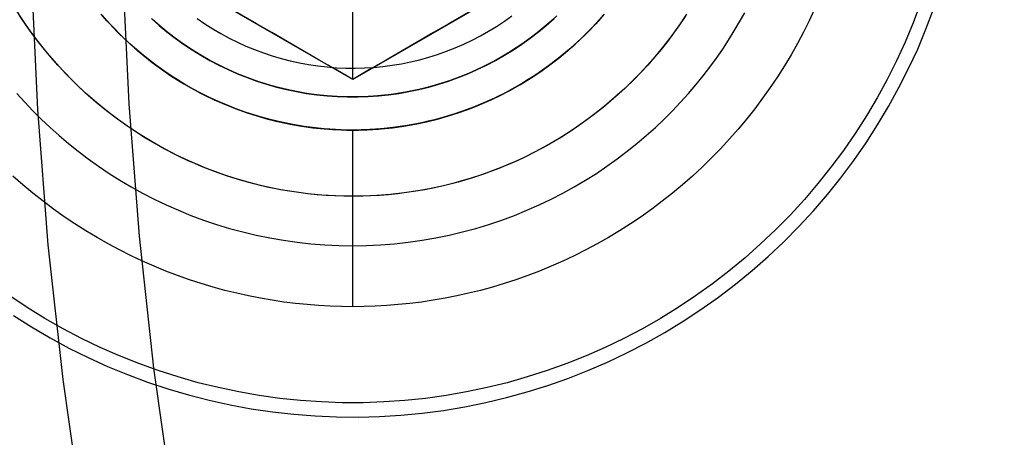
# Model space of a CAD drawing. Header units: millimetres. Extents: x -356 to 356, y -410 to 410.
# Tile 45 of 126: x -19.76 to -15.3, y -2.89 to -1. Entities that reach past the tile are written whole.
import ezdxf

# ---------------------------------------------------------------- set-up
doc = ezdxf.new("R2010")
doc.units = ezdxf.units.MM
doc.header["$MEASUREMENT"] = 0
doc.layers.add('1', color=7, linetype='Continuous')

msp = doc.modelspace()

# ---------------------------------------------------------------- linework, layer by layer
at = {"layer": '1', "color": 252}
for points in [[(-18.3768, -7.3177), (-18.5846, -6.7582), (-18.7763, -6.1897), (-18.9514, -5.6128), (-19.1094, -5.0284), (-19.2499, -4.4371), (-19.3725, -3.8398), (-19.4768, -3.2372), (-19.5626, -2.6302), (-19.6296, -2.0196), (-19.6775, -1.4063), (-19.7064, -0.7912), (-19.716, -0.1752), (-19.7064, 0.4407), (-19.6775, 1.0558), (-19.6296, 1.6691), (-19.5626, 2.2797), (-19.4768, 2.8867)], [(-17.9904, -7.1675), (-18.1938, -6.6197), (-18.3814, -6.0632), (-18.5528, -5.4985), (-18.7075, -4.9264), (-18.8451, -4.3475), (-18.9651, -3.7627), (-19.0672, -3.1728), (-19.1512, -2.5785), (-19.2168, -1.9808), (-19.2638, -1.3804), (-19.292, -0.7783), (-19.3014, -0.1752), (-19.292, 0.4278), (-19.2638, 1.0299), (-19.2168, 1.6303), (-19.1512, 2.228), (-19.0672, 2.8223)], [(-18.25, -1.2702), (-18.25, 1.2702)], [(-18.25, -1.2702), (-19.35, -0.6351)], [(-18.25, -1.2702), (-19.35, -0.6351)], [(-17.15, -0.6351), (-18.25, -1.2702)], [(-17.15, -0.6351), (-18.25, -1.2702)], [(-15.6761, -0.9256), (-15.7096, -1.0139), (-15.7461, -1.101), (-15.7856, -1.1868), (-15.8281, -1.2711), (-15.8734, -1.354), (-15.9215, -1.4352), (-15.9724, -1.5147), (-16.0261, -1.5924), (-16.0824, -1.6682), (-16.1412, -1.7421), (-16.2026, -1.8138), (-16.2665, -1.8834), (-16.3327, -1.9507), (-16.4011, -2.0158), (-16.4718, -2.0784), (-16.5446, -2.1385), (-16.6194, -2.1961), (-16.6962, -2.2511), (-16.7748, -2.3034), (-16.8552, -2.3529), (-16.9373, -2.3996), (-17.0209, -2.4435), (-17.1059, -2.4845), (-17.1924, -2.5225), (-17.2801, -2.5575), (-17.3689, -2.5895), (-17.4588, -2.6183), (-17.5497, -2.6441), (-17.6413, -2.6667), (-17.7338, -2.6861), (-17.8268, -2.7023), (-17.9203, -2.7153), (-18.0142, -2.7251), (-18.1084, -2.7316), (-18.2028, -2.7348), (-18.2972, -2.7348), (-18.3916, -2.7316), (-18.4858, -2.7251), (-18.5797, -2.7153), (-18.6732, -2.7023), (-18.7662, -2.6861), (-18.8587, -2.6667), (-18.9503, -2.6441), (-19.0412, -2.6183), (-19.1311, -2.5895), (-19.2199, -2.5575), (-19.3076, -2.5225), (-19.3941, -2.4845), (-19.4791, -2.4435), (-19.5627, -2.3996), (-19.6448, -2.3529), (-19.7252, -2.3034), (-19.8038, -2.2511)], [(-16.1564, -0.9522), (-16.1809, -1.0045), (-16.2069, -1.0564), (-16.2344, -1.1078), (-16.2632, -1.1586), (-16.2934, -1.2089), (-16.3249, -1.2586), (-16.3578, -1.3075), (-16.3921, -1.3557), (-16.4276, -1.4031), (-16.4644, -1.4497), (-16.5024, -1.4953), (-16.5417, -1.54), (-16.5821, -1.5837), (-16.6237, -1.6263), (-16.6663, -1.6679), (-16.71, -1.7083), (-16.7547, -1.7476), (-16.8003, -1.7856), (-16.8469, -1.8224), (-16.8943, -1.8579), (-16.9425, -1.8922), (-16.9914, -1.9251), (-17.0411, -1.9566), (-17.0914, -1.9868), (-17.1422, -2.0156), (-17.1936, -2.0431), (-17.2455, -2.0691), (-17.2978, -2.0936), (-17.3504, -2.1168), (-17.4034, -2.1385), (-17.4566, -2.1588), (-17.51, -2.1777), (-17.5635, -2.1952), (-17.6171, -2.2112), (-17.6708, -2.2259), (-17.7244, -2.2391), (-17.778, -2.2511), (-17.8315, -2.2616), (-17.8848, -2.2708), (-17.9379, -2.2787), (-17.9908, -2.2853), (-18.0433, -2.2907), (-18.0956, -2.2948), (-18.1475, -2.2977), (-18.1989, -2.2994), (-18.25, -2.3), (-18.3011, -2.2994), (-18.3525, -2.2977), (-18.4044, -2.2948), (-18.4567, -2.2907), (-18.5092, -2.2853), (-18.5621, -2.2787), (-18.6152, -2.2708), (-18.6685, -2.2616), (-18.722, -2.2511), (-18.7756, -2.2391), (-18.8292, -2.2259), (-18.8829, -2.2112), (-18.9365, -2.1952), (-18.99, -2.1777), (-19.0434, -2.1588), (-19.0966, -2.1385), (-19.1496, -2.1168), (-19.2022, -2.0936), (-19.2545, -2.0691), (-19.3064, -2.0431), (-19.3578, -2.0156), (-19.4086, -1.9868), (-19.4589, -1.9566), (-19.5086, -1.9251), (-19.5575, -1.8922), (-19.6057, -1.8579), (-19.6531, -1.8224), (-19.6997, -1.7856), (-19.7453, -1.7476), (-19.79, -1.7083)], [(-19.7879, -2.3399), (-19.7057, -2.3918), (-19.6218, -2.4409), (-19.5363, -2.4871), (-19.4492, -2.5302), (-19.3607, -2.5703), (-19.2708, -2.6073), (-19.1797, -2.6411), (-19.0875, -2.6718), (-18.9942, -2.6993), (-18.9001, -2.7235), (-18.8052, -2.7444), (-18.7096, -2.762), (-18.6135, -2.7763), (-18.5169, -2.7873), (-18.42, -2.7948), (-18.3229, -2.7991), (-18.2257, -2.7999), (-18.1285, -2.7974), (-18.0315, -2.7915), (-17.9348, -2.7822), (-17.8384, -2.7696), (-17.7425, -2.7536), (-17.6473, -2.7344), (-17.5527, -2.7118), (-17.459, -2.686), (-17.3663, -2.6569), (-17.2746, -2.6246), (-17.1841, -2.5892), (-17.0949, -2.5506), (-17.0071, -2.509), (-16.9207, -2.4644), (-16.836, -2.4167), (-16.753, -2.3662), (-16.6717, -2.3128), (-16.5924, -2.2566), (-16.5151, -2.1978), (-16.4399, -2.1362), (-16.3668, -2.0721), (-16.296, -2.0055), (-16.2276, -1.9365), (-16.1616, -1.8651), (-16.0981, -1.7915), (-16.0373, -1.7158), (-15.9791, -1.6379), (-15.9236, -1.5581), (-15.8709, -1.4764), (-15.8211, -1.393), (-15.7742, -1.3078), (-15.7303, -1.2211), (-15.6894, -1.1329), (-15.6517, -1.0434), (-15.617, -0.9526)], [(-16.7373, -0.9755), (-16.7721, -1.0275), (-16.8086, -1.0781), (-16.8469, -1.1275), (-16.8869, -1.1755), (-16.9285, -1.2221), (-16.9717, -1.2673), (-17.0164, -1.3109), (-17.0627, -1.3529), (-17.1104, -1.3933), (-17.1594, -1.432), (-17.2098, -1.469), (-17.2614, -1.5042), (-17.3142, -1.5376), (-17.3681, -1.5692), (-17.4231, -1.5988), (-17.4791, -1.6266), (-17.536, -1.6523), (-17.5938, -1.6761), (-17.6523, -1.6979), (-17.7116, -1.7176), (-17.7716, -1.7353), (-17.8321, -1.7508), (-17.8931, -1.7643), (-17.9545, -1.7756), (-18.0163, -1.7848), (-18.0784, -1.7918), (-18.1407, -1.7967), (-18.2031, -1.7994), (-18.2656, -1.7999), (-18.3281, -1.7983), (-18.3904, -1.7945), (-18.4526, -1.7886), (-18.5146, -1.7804), (-18.5762, -1.7702), (-18.6375, -1.7578), (-18.6982, -1.7433), (-18.7585, -1.7267), (-18.8181, -1.708), (-18.877, -1.6873), (-18.9352, -1.6645), (-18.9926, -1.6397), (-19.049, -1.6129), (-19.1045, -1.5842), (-19.159, -1.5536), (-19.2124, -1.5211), (-19.2646, -1.4868), (-19.3156, -1.4507), (-19.3653, -1.4128), (-19.4137, -1.3733), (-19.4606, -1.3321), (-19.5061, -1.2893), (-19.5501, -1.2449), (-19.5925, -1.199), (-19.6333, -1.1517), (-19.6725, -1.103), (-19.7099, -1.053), (-19.7456, -1.0016), (-19.7794, -0.9491)], [(-19.7716, -1.3343), (-19.7363, -1.3735), (-19.6996, -1.4122), (-19.6614, -1.4504), (-19.6218, -1.4879), (-19.5807, -1.5248), (-19.5382, -1.5608), (-19.4943, -1.5961), (-19.449, -1.6304), (-19.4023, -1.6637), (-19.3543, -1.6959), (-19.3049, -1.7271), (-19.2543, -1.757), (-19.2024, -1.7857), (-19.1493, -1.813), (-19.095, -1.8389), (-19.0396, -1.8634), (-18.9831, -1.8863), (-18.9257, -1.9076), (-18.8674, -1.9273), (-18.8082, -1.9453), (-18.7482, -1.9615), (-18.6875, -1.9759), (-18.6262, -1.9885), (-18.5643, -1.9992), (-18.502, -2.008), (-18.4393, -2.0149), (-18.3764, -2.0198), (-18.3132, -2.0228), (-18.25, -2.0238), (-18.1868, -2.0228), (-18.1236, -2.0198), (-18.0607, -2.0149), (-17.998, -2.008), (-17.9357, -1.9992), (-17.8738, -1.9885), (-17.8125, -1.9759), (-17.7518, -1.9615), (-17.6918, -1.9453), (-17.6326, -1.9273), (-17.5743, -1.9076), (-17.5169, -1.8863), (-17.4604, -1.8634), (-17.405, -1.8389), (-17.3507, -1.813), (-17.2976, -1.7857), (-17.2457, -1.757), (-17.1951, -1.7271), (-17.1457, -1.6959), (-17.0977, -1.6637), (-17.051, -1.6304), (-17.0057, -1.5961), (-16.9618, -1.5608), (-16.9193, -1.5248), (-16.8782, -1.4879), (-16.8386, -1.4504), (-16.8004, -1.4122), (-16.7637, -1.3735), (-16.7284, -1.3343), (-16.6945, -1.2946), (-16.662, -1.2546), (-16.631, -1.2143), (-16.6013, -1.1737), (-16.573, -1.1329), (-16.5461, -1.092), (-16.5205, -1.0509), (-16.4962, -1.0099), (-16.4732, -0.9688)], [(-17.1103, -0.9752), (-17.1359, -1.0044), (-17.1622, -1.0329), (-17.1893, -1.0607), (-17.2171, -1.0878), (-17.2456, -1.1141), (-17.2748, -1.1397), (-17.3046, -1.1645), (-17.3349, -1.1885), (-17.3658, -1.2117), (-17.3973, -1.234), (-17.4292, -1.2555), (-17.4616, -1.2761), (-17.4944, -1.2958), (-17.5275, -1.3146), (-17.5611, -1.3324), (-17.5949, -1.3494), (-17.629, -1.3654), (-17.6633, -1.3805), (-17.6979, -1.3947), (-17.7326, -1.4079), (-17.7674, -1.4202), (-17.8023, -1.4316), (-17.8373, -1.4421), (-17.8723, -1.4517), (-17.9072, -1.4603), (-17.9422, -1.4681), (-17.9771, -1.475), (-18.0118, -1.481), (-18.0465, -1.4861), (-18.0809, -1.4904), (-18.1152, -1.4939), (-18.1493, -1.4966), (-18.1831, -1.4985), (-18.2167, -1.4996), (-18.25, -1.5), (-18.2833, -1.4996), (-18.3169, -1.4985), (-18.3507, -1.4966), (-18.3848, -1.4939), (-18.4191, -1.4904), (-18.4535, -1.4861), (-18.4882, -1.481), (-18.5229, -1.475), (-18.5578, -1.4681), (-18.5928, -1.4603), (-18.6277, -1.4517), (-18.6627, -1.4421), (-18.6977, -1.4316), (-18.7326, -1.4202), (-18.7674, -1.4079), (-18.8021, -1.3947), (-18.8367, -1.3805), (-18.871, -1.3654), (-18.9051, -1.3494), (-18.9389, -1.3324), (-18.9725, -1.3146), (-19.0056, -1.2958), (-19.0384, -1.2761), (-19.0708, -1.2555), (-19.1027, -1.234), (-19.1342, -1.2117), (-19.1651, -1.1885), (-19.1954, -1.1645), (-19.2252, -1.1397), (-19.2544, -1.1141), (-19.2829, -1.0878), (-19.3107, -1.0607), (-19.3378, -1.0329), (-19.3641, -1.0044), (-19.3897, -0.9752)], [(-17.1103, -0.9752), (-17.1359, -1.0044), (-17.1622, -1.0329), (-17.1893, -1.0607), (-17.2171, -1.0878), (-17.2456, -1.1141), (-17.2748, -1.1397), (-17.3046, -1.1645), (-17.3349, -1.1885), (-17.3658, -1.2117), (-17.3973, -1.234), (-17.4292, -1.2555), (-17.4616, -1.2761), (-17.4944, -1.2958), (-17.5275, -1.3146), (-17.5611, -1.3324), (-17.5949, -1.3494), (-17.629, -1.3654), (-17.6633, -1.3805), (-17.6979, -1.3947), (-17.7326, -1.4079), (-17.7674, -1.4202), (-17.8023, -1.4316), (-17.8373, -1.4421), (-17.8723, -1.4517), (-17.9072, -1.4603), (-17.9422, -1.4681), (-17.9771, -1.475), (-18.0118, -1.481), (-18.0465, -1.4861), (-18.0809, -1.4904), (-18.1152, -1.4939), (-18.1493, -1.4966), (-18.1831, -1.4985), (-18.2167, -1.4996), (-18.25, -1.5), (-18.2833, -1.4996), (-18.3169, -1.4985), (-18.3507, -1.4966), (-18.3848, -1.4939), (-18.4191, -1.4904), (-18.4535, -1.4861), (-18.4882, -1.481), (-18.5229, -1.475), (-18.5578, -1.4681), (-18.5928, -1.4603), (-18.6277, -1.4517), (-18.6627, -1.4421), (-18.6977, -1.4316), (-18.7326, -1.4202), (-18.7674, -1.4079), (-18.8021, -1.3947), (-18.8367, -1.3805), (-18.871, -1.3654), (-18.9051, -1.3494), (-18.9389, -1.3324), (-18.9725, -1.3146), (-19.0056, -1.2958), (-19.0384, -1.2761), (-19.0708, -1.2555), (-19.1027, -1.234), (-19.1342, -1.2117), (-19.1651, -1.1885), (-19.1954, -1.1645), (-19.2252, -1.1397), (-19.2544, -1.1141), (-19.2829, -1.0878), (-19.3107, -1.0607), (-19.3378, -1.0329), (-19.3641, -1.0044), (-19.3897, -0.9752)], [(-19.3859, -0.9796), (-19.3513, -1.0184), (-19.3153, -1.056), (-19.278, -1.0924), (-19.2394, -1.1274), (-19.1997, -1.1611), (-19.1588, -1.1933), (-19.1169, -1.2241), (-19.0739, -1.2535), (-19.0299, -1.2813), (-18.9849, -1.3076), (-18.9391, -1.3323), (-18.8924, -1.3555), (-18.845, -1.3769), (-18.7969, -1.3968), (-18.7481, -1.4149), (-18.6986, -1.4313), (-18.6487, -1.446), (-18.5983, -1.459), (-18.5474, -1.4702), (-18.4962, -1.4797), (-18.4447, -1.4873), (-18.393, -1.4932), (-18.3411, -1.4972), (-18.289, -1.4995), (-18.237, -1.4999), (-18.1849, -1.4986), (-18.133, -1.4954), (-18.0811, -1.4905), (-18.0295, -1.4837), (-17.9781, -1.4752), (-17.9271, -1.4648), (-17.8765, -1.4527), (-17.8263, -1.4389), (-17.7766, -1.4233), (-17.7275, -1.406), (-17.679, -1.3871), (-17.6312, -1.3664), (-17.5841, -1.3441), (-17.5379, -1.3202), (-17.4925, -1.2947), (-17.448, -1.2676), (-17.4045, -1.239), (-17.362, -1.2089), (-17.3206, -1.1774), (-17.2803, -1.1444), (-17.2412, -1.1101), (-17.2032, -1.0744), (-17.1666, -1.0374), (-17.1312, -0.9992)], [(-16.7434, -0.985), (-16.7692, -1.0233), (-16.796, -1.061), (-16.8238, -1.0981), (-16.8526, -1.1345), (-16.8823, -1.1703), (-16.9131, -1.2052), (-16.9447, -1.2394), (-16.9772, -1.2728), (-17.0106, -1.3053), (-17.0448, -1.3369), (-17.0797, -1.3677), (-17.1155, -1.3974), (-17.1519, -1.4262), (-17.189, -1.454), (-17.2267, -1.4808), (-17.265, -1.5066), (-17.3039, -1.5313), (-17.3432, -1.5549), (-17.383, -1.5775), (-17.4233, -1.5989), (-17.4639, -1.6193), (-17.5048, -1.6385), (-17.546, -1.6566), (-17.5874, -1.6736), (-17.6291, -1.6895), (-17.6709, -1.7043), (-17.7127, -1.718), (-17.7547, -1.7305), (-17.7967, -1.742), (-17.8387, -1.7524), (-17.8806, -1.7617), (-17.9225, -1.7699), (-17.9642, -1.7772), (-18.0057, -1.7834), (-18.0471, -1.7885), (-18.0883, -1.7927), (-18.1292, -1.7959), (-18.1698, -1.7982), (-18.21, -1.7996), (-18.25, -1.8), (-18.29, -1.7996), (-18.3302, -1.7982), (-18.3708, -1.7959), (-18.4117, -1.7927), (-18.4529, -1.7885), (-18.4943, -1.7834), (-18.5358, -1.7772), (-18.5775, -1.7699), (-18.6194, -1.7617), (-18.6613, -1.7524), (-18.7033, -1.742), (-18.7453, -1.7305), (-18.7873, -1.718), (-18.8291, -1.7043), (-18.8709, -1.6895), (-18.9126, -1.6736), (-18.954, -1.6566), (-18.9952, -1.6385), (-19.0361, -1.6193), (-19.0767, -1.5989), (-19.117, -1.5775), (-19.1568, -1.5549), (-19.1961, -1.5313), (-19.235, -1.5066), (-19.2733, -1.4808), (-19.311, -1.454), (-19.3481, -1.4262), (-19.3845, -1.3974), (-19.4203, -1.3677), (-19.4552, -1.3369), (-19.4894, -1.3053), (-19.5228, -1.2728), (-19.5553, -1.2394), (-19.5869, -1.2052), (-19.6177, -1.1703), (-19.6474, -1.1345), (-19.6762, -1.0981), (-19.704, -1.061), (-19.7308, -1.0233), (-19.7566, -0.985)], [(-16.7434, -0.985), (-16.7692, -1.0233), (-16.796, -1.061), (-16.8238, -1.0981), (-16.8526, -1.1345), (-16.8823, -1.1703), (-16.9131, -1.2052), (-16.9447, -1.2394), (-16.9772, -1.2728), (-17.0106, -1.3053), (-17.0448, -1.3369), (-17.0797, -1.3677), (-17.1155, -1.3974), (-17.1519, -1.4262), (-17.189, -1.454), (-17.2267, -1.4808), (-17.265, -1.5066), (-17.3039, -1.5313), (-17.3432, -1.5549), (-17.383, -1.5775), (-17.4233, -1.5989), (-17.4639, -1.6193), (-17.5048, -1.6385), (-17.546, -1.6566), (-17.5874, -1.6736), (-17.6291, -1.6895), (-17.6709, -1.7043), (-17.7127, -1.718), (-17.7547, -1.7305), (-17.7967, -1.742), (-17.8387, -1.7524), (-17.8806, -1.7617), (-17.9225, -1.7699), (-17.9642, -1.7772), (-18.0057, -1.7834), (-18.0471, -1.7885), (-18.0883, -1.7927), (-18.1292, -1.7959), (-18.1698, -1.7982), (-18.21, -1.7996), (-18.25, -1.8), (-18.29, -1.7996), (-18.3302, -1.7982), (-18.3708, -1.7959), (-18.4117, -1.7927), (-18.4529, -1.7885), (-18.4943, -1.7834), (-18.5358, -1.7772), (-18.5775, -1.7699), (-18.6194, -1.7617), (-18.6613, -1.7524), (-18.7033, -1.742), (-18.7453, -1.7305), (-18.7873, -1.718), (-18.8291, -1.7043), (-18.8709, -1.6895), (-18.9126, -1.6736), (-18.954, -1.6566), (-18.9952, -1.6385), (-19.0361, -1.6193), (-19.0767, -1.5989), (-19.117, -1.5775), (-19.1568, -1.5549), (-19.1961, -1.5313), (-19.235, -1.5066), (-19.2733, -1.4808), (-19.311, -1.454), (-19.3481, -1.4262), (-19.3845, -1.3974), (-19.4203, -1.3677), (-19.4552, -1.3369), (-19.4894, -1.3053), (-19.5228, -1.2728), (-19.5553, -1.2394), (-19.5869, -1.2052), (-19.6177, -1.1703), (-19.6474, -1.1345), (-19.6762, -1.0981), (-19.704, -1.061), (-19.7308, -1.0233), (-19.7566, -0.985)], [(-19.3728, -0.9947), (-19.3378, -1.0328), (-19.3015, -1.0698), (-19.2639, -1.1054), (-19.2252, -1.1398), (-19.1852, -1.1727), (-19.1442, -1.2043), (-19.1021, -1.2345), (-19.059, -1.2632), (-19.0149, -1.2903), (-18.9699, -1.316), (-18.9241, -1.34), (-18.8774, -1.3625), (-18.83, -1.3833), (-18.7819, -1.4025), (-18.7332, -1.42), (-18.6839, -1.4359), (-18.6341, -1.45), (-18.5838, -1.4624), (-18.5331, -1.473), (-18.4821, -1.4819), (-18.4308, -1.4891), (-18.3793, -1.4944), (-18.3276, -1.498), (-18.2759, -1.4998), (-18.2241, -1.4998), (-18.1724, -1.498), (-18.1207, -1.4944), (-18.0692, -1.4891), (-18.0179, -1.4819), (-17.9669, -1.473), (-17.9162, -1.4624), (-17.8659, -1.45), (-17.8161, -1.4359), (-17.7668, -1.42), (-17.7181, -1.4025), (-17.67, -1.3833), (-17.6226, -1.3625), (-17.5759, -1.34), (-17.5301, -1.316), (-17.4851, -1.2903), (-17.441, -1.2632), (-17.3979, -1.2345), (-17.3558, -1.2043), (-17.3148, -1.1727), (-17.2748, -1.1398), (-17.2361, -1.1054), (-17.1985, -1.0698), (-17.1622, -1.0328), (-17.1272, -0.9947)], [(-17.1272, -0.9947), (-17.1622, -1.0328), (-17.1985, -1.0698), (-17.2361, -1.1054), (-17.2748, -1.1398), (-17.3148, -1.1727), (-17.3558, -1.2043), (-17.3979, -1.2345), (-17.441, -1.2632), (-17.4851, -1.2903), (-17.5301, -1.316), (-17.5759, -1.34), (-17.6226, -1.3625), (-17.67, -1.3833), (-17.7181, -1.4025), (-17.7668, -1.42), (-17.8161, -1.4359), (-17.8659, -1.45), (-17.9162, -1.4624), (-17.9669, -1.473), (-18.0179, -1.4819), (-18.0692, -1.4891), (-18.1207, -1.4944), (-18.1724, -1.498), (-18.2241, -1.4998), (-18.2759, -1.4998), (-18.3276, -1.498), (-18.3793, -1.4944), (-18.4308, -1.4891), (-18.4821, -1.4819), (-18.5331, -1.473), (-18.5838, -1.4624), (-18.6341, -1.45), (-18.6839, -1.4359), (-18.7332, -1.42), (-18.7819, -1.4025), (-18.83, -1.3833), (-18.8774, -1.3625), (-18.9241, -1.34), (-18.9699, -1.316), (-19.0149, -1.2903), (-19.059, -1.2632), (-19.1021, -1.2345), (-19.1442, -1.2043), (-19.1852, -1.1727), (-19.2252, -1.1398), (-19.2639, -1.1054), (-19.3015, -1.0698), (-19.3378, -1.0328), (-19.3728, -0.9947)], [(-19.1625, -0.9949), (-19.1276, -1.0258), (-19.0917, -1.0555), (-19.0548, -1.0839), (-19.0169, -1.111), (-18.9781, -1.1368), (-18.9384, -1.1613), (-18.8979, -1.1844), (-18.8567, -1.206), (-18.8147, -1.2262), (-18.772, -1.245), (-18.7287, -1.2623), (-18.6849, -1.278), (-18.6405, -1.2923), (-18.5957, -1.305), (-18.5504, -1.3162), (-18.5048, -1.3257), (-18.4589, -1.3337), (-18.4127, -1.3402), (-18.3664, -1.345), (-18.3199, -1.3482), (-18.2733, -1.3498), (-18.2267, -1.3498), (-18.1801, -1.3482), (-18.1336, -1.345), (-18.0873, -1.3402), (-18.0411, -1.3337), (-17.9952, -1.3257), (-17.9496, -1.3162), (-17.9043, -1.305), (-17.8595, -1.2923), (-17.8151, -1.278), (-17.7713, -1.2623), (-17.728, -1.245), (-17.6853, -1.2262), (-17.6433, -1.206), (-17.6021, -1.1844), (-17.5616, -1.1613), (-17.5219, -1.1368), (-17.4831, -1.111), (-17.4452, -1.0839), (-17.4083, -1.0555), (-17.3724, -1.0258), (-17.3375, -0.9949)], [(-17.3375, -0.9949), (-17.3724, -1.0258), (-17.4083, -1.0555), (-17.4452, -1.0839), (-17.4831, -1.111), (-17.5219, -1.1368), (-17.5616, -1.1613), (-17.6021, -1.1844), (-17.6433, -1.206), (-17.6853, -1.2262), (-17.728, -1.245), (-17.7713, -1.2623), (-17.8151, -1.278), (-17.8595, -1.2923), (-17.9043, -1.305), (-17.9496, -1.3162), (-17.9952, -1.3257), (-18.0411, -1.3337), (-18.0873, -1.3402), (-18.1336, -1.345), (-18.1801, -1.3482), (-18.2267, -1.3498), (-18.2733, -1.3498), (-18.3199, -1.3482), (-18.3664, -1.345), (-18.4127, -1.3402), (-18.4589, -1.3337), (-18.5048, -1.3257), (-18.5504, -1.3162), (-18.5957, -1.305), (-18.6405, -1.2923), (-18.6849, -1.278), (-18.7287, -1.2623), (-18.772, -1.245), (-18.8147, -1.2262), (-18.8567, -1.206), (-18.8979, -1.1844), (-18.9384, -1.1613), (-18.9781, -1.1368), (-19.0169, -1.111), (-19.0548, -1.0839), (-19.0917, -1.0555), (-19.1276, -1.0258), (-19.1625, -0.9949)], [(-17.3248, -0.9831), (-17.3595, -1.0147), (-17.3953, -1.045), (-17.4321, -1.074), (-17.4698, -1.1017), (-17.5085, -1.1281), (-17.5481, -1.1532), (-17.5886, -1.1769), (-17.6298, -1.1991), (-17.6718, -1.2199), (-17.7145, -1.2392), (-17.7578, -1.2571), (-17.8018, -1.2734), (-17.8462, -1.2882), (-17.8912, -1.3014), (-17.9366, -1.3131), (-17.9823, -1.3232), (-18.0284, -1.3317), (-18.0748, -1.3386), (-18.1213, -1.3439), (-18.168, -1.3475), (-18.2149, -1.3495), (-18.2617, -1.3499), (-18.3086, -1.3487), (-18.3553, -1.3459), (-18.402, -1.3414), (-18.4484, -1.3353), (-18.4947, -1.3276), (-18.5406, -1.3184), (-18.5862, -1.3075), (-18.6314, -1.295), (-18.6761, -1.281), (-18.7203, -1.2654), (-18.7639, -1.2484), (-18.8069, -1.2298), (-18.8493, -1.2097), (-18.8909, -1.1882), (-18.9318, -1.1652), (-18.9718, -1.1408), (-19.0109, -1.1151), (-19.0492, -1.088), (-19.0865, -1.0596), (-19.1227, -1.03), (-19.158, -0.9991)], [(-18.25, -2.3), (-18.25, -1.5)]]:
    msp.add_lwpolyline(points, dxfattribs=at)
at = {"layer": '1', "color": 252, "extrusion": (-0.000237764, 0, 1)}
msp.add_lwpolyline([(-27.5494, 0), (-27.533, -0.9501), (-27.4838, -1.899), (-27.4019, -2.8457), (-27.2874, -3.789), (-27.1403, -4.7278), (-26.961, -5.6609), (-26.7495, -6.5874), (-26.5062, -7.5059), (-26.2314, -8.4155), (-25.9253, -9.3151), (-25.5883, -10.2036), (-25.2209, -11.0799), (-24.8235, -11.943), (-24.3965, -12.7919), (-23.9404, -13.6255), (-23.4559, -14.4429), (-22.9434, -15.2431), (-22.4036, -16.0251), (-21.8372, -16.788), (-21.2447, -17.5309), (-20.6269, -18.253), (-19.9847, -18.9532), (-19.3186, -19.6309), (-18.6295, -20.2852), (-17.9182, -20.9153), (-17.1857, -21.5205), (-16.4326, -22.1001), (-15.66, -22.6533), (-14.8688, -23.1795), (-14.0599, -23.6781), (-13.2343, -24.1484), (-12.3929, -24.59), (-11.5368, -25.0023), (-10.6669, -25.3848), (-9.7844, -25.7371), (-8.8902, -26.0586), (-7.9855, -26.3491), (-7.0713, -26.6083), (-6.1487, -26.8357), (-5.2188, -27.0311), (-4.2827, -27.1943), (-3.3415, -27.3251), (-2.3963, -27.4233), (-1.4484, -27.4889), (-0.4987, -27.5217), (0.4515, -27.5217), (1.4012, -27.4889), (2.3491, -27.4233), (3.2943, -27.3251), (4.2354, -27.1943), (5.1715, -27.0311), (6.1015, -26.8357), (7.0241, -26.6083), (7.9383, -26.3491), (8.843, -26.0586), (9.7372, -25.7371), (10.6197, -25.3848), (11.4895, -25.0023), (12.3457, -24.59), (13.1871, -24.1484), (14.0127, -23.6781), (14.8216, -23.1795), (15.6128, -22.6533), (16.3854, -22.1001), (17.1384, -21.5205), (17.871, -20.9153), (18.5823, -20.2852), (19.2714, -19.6309), (19.9374, -18.9532), (20.5797, -18.253), (21.1975, -17.5309), (21.7899, -16.788), (22.3564, -16.0251), (22.8962, -15.2431), (23.4087, -14.4429), (23.8932, -13.6255), (24.3493, -12.7919), (24.7763, -11.943), (25.1737, -11.0799), (25.5411, -10.2036), (25.8781, -9.3151), (26.1842, -8.4155), (26.459, -7.5059), (26.7023, -6.5874), (26.9138, -5.6609), (27.0931, -4.7278), (27.2401, -3.789), (27.3547, -2.8457), (27.4366, -1.899), (27.4858, -0.9501), (27.5022, 0)], dxfattribs=at)
at = {"layer": '1', "color": 252, "extrusion": (-8.22423e-05, 0, 1)}
msp.add_lwpolyline([(-26.5341, 0), (-26.5183, -0.9156), (-26.4709, -1.8301), (-26.3919, -2.7424), (-26.2815, -3.6514), (-26.1399, -4.5561), (-25.967, -5.4553), (-25.7633, -6.3481), (-25.5288, -7.2332), (-25.2639, -8.1098), (-24.969, -8.9767), (-24.6443, -9.8329), (-24.2902, -10.6774), (-23.9072, -11.5092), (-23.4957, -12.3272), (-23.0562, -13.1306), (-22.5892, -13.9183), (-22.0954, -14.6894), (-21.5752, -15.443), (-21.0293, -16.1782), (-20.4584, -16.8941), (-19.8631, -17.5899), (-19.2441, -18.2648), (-18.6022, -18.9178), (-17.9382, -19.5483), (-17.2528, -20.1556), (-16.5468, -20.7388), (-15.8211, -21.2973), (-15.0766, -21.8304), (-14.3141, -22.3375), (-13.5346, -22.818), (-12.7389, -23.2712), (-11.9281, -23.6968), (-11.1031, -24.0941), (-10.2648, -24.4627), (-9.4144, -24.8021), (-8.5527, -25.112), (-7.6808, -25.392), (-6.7998, -25.6417), (-5.9107, -25.8608), (-5.0146, -26.0492), (-4.1125, -26.2064), (-3.2055, -26.3325), (-2.2947, -26.4272), (-1.3812, -26.4903), (-0.466, -26.5219), (0.4497, -26.5219), (1.3649, -26.4903), (2.2784, -26.4272), (3.1892, -26.3325), (4.0962, -26.2064), (4.9983, -26.0492), (5.8944, -25.8608), (6.7835, -25.6417), (7.6645, -25.392), (8.5364, -25.112), (9.398, -24.8021), (10.2485, -24.4627), (11.0868, -24.0941), (11.9118, -23.6968), (12.7226, -23.2712), (13.5183, -22.818), (14.2978, -22.3375), (15.0603, -21.8304), (15.8048, -21.2973), (16.5305, -20.7388), (17.2364, -20.1556), (17.9218, -19.5483), (18.5859, -18.9178), (19.2278, -18.2648), (19.8468, -17.5899), (20.4421, -16.8941), (21.013, -16.1782), (21.5589, -15.443), (22.0791, -14.6894), (22.5729, -13.9183), (23.0399, -13.1306), (23.4794, -12.3272), (23.8908, -11.5092), (24.2739, -10.6774), (24.6279, -9.8329), (24.9526, -8.9767), (25.2476, -8.1098), (25.5125, -7.2332), (25.7469, -6.3481), (25.9507, -5.4553), (26.1235, -4.5561), (26.2652, -3.6514), (26.3756, -2.7424), (26.4545, -1.8301), (26.5019, -0.9156), (26.5177, 0)], dxfattribs=at)
at = {"layer": '1', "color": 80}
msp.add_lwpolyline([(-17.1141, -0.9796), (-17.1487, -1.0184), (-17.1847, -1.056), (-17.222, -1.0924), (-17.2606, -1.1274), (-17.3003, -1.1611), (-17.3412, -1.1933), (-17.3831, -1.2241), (-17.4261, -1.2535), (-17.4701, -1.2813), (-17.5151, -1.3076), (-17.5609, -1.3323), (-17.6076, -1.3555), (-17.655, -1.3769), (-17.7031, -1.3968), (-17.7519, -1.4149), (-17.8014, -1.4313), (-17.8513, -1.446), (-17.9017, -1.459), (-17.9526, -1.4702), (-18.0038, -1.4797), (-18.0553, -1.4873), (-18.107, -1.4932), (-18.1589, -1.4972), (-18.211, -1.4995), (-18.263, -1.4999), (-18.3151, -1.4986), (-18.367, -1.4954), (-18.4189, -1.4905), (-18.4705, -1.4837), (-18.5219, -1.4752), (-18.5729, -1.4648), (-18.6235, -1.4527), (-18.6737, -1.4389), (-18.7234, -1.4233), (-18.7725, -1.406), (-18.821, -1.3871), (-18.8688, -1.3664), (-18.9159, -1.3441), (-18.9621, -1.3202), (-19.0075, -1.2947), (-19.052, -1.2676), (-19.0955, -1.239), (-19.138, -1.2089), (-19.1794, -1.1774), (-19.2197, -1.1444), (-19.2588, -1.1101), (-19.2968, -1.0744), (-19.3334, -1.0374), (-19.3688, -0.9992)], dxfattribs=at)
msp.add_lwpolyline([(-17.1141, -0.9796), (-17.1487, -1.0184), (-17.1847, -1.056), (-17.222, -1.0924), (-17.2606, -1.1274), (-17.3003, -1.1611), (-17.3412, -1.1933), (-17.3831, -1.2241), (-17.4261, -1.2535), (-17.4701, -1.2813), (-17.5151, -1.3076), (-17.5609, -1.3323), (-17.6076, -1.3555), (-17.655, -1.3769), (-17.7031, -1.3968), (-17.7519, -1.4149), (-17.8014, -1.4313), (-17.8513, -1.446), (-17.9017, -1.459), (-17.9526, -1.4702), (-18.0038, -1.4797), (-18.0553, -1.4873), (-18.107, -1.4932), (-18.1589, -1.4972), (-18.211, -1.4995), (-18.263, -1.4999), (-18.3151, -1.4986), (-18.367, -1.4954), (-18.4189, -1.4905), (-18.4705, -1.4837), (-18.5219, -1.4752), (-18.5729, -1.4648), (-18.6235, -1.4527), (-18.6737, -1.4389), (-18.7234, -1.4233), (-18.7725, -1.406), (-18.821, -1.3871), (-18.8688, -1.3664), (-18.9159, -1.3441), (-18.9621, -1.3202), (-19.0075, -1.2947), (-19.052, -1.2676), (-19.0955, -1.239), (-19.138, -1.2089), (-19.1794, -1.1774), (-19.2197, -1.1444), (-19.2588, -1.1101), (-19.2968, -1.0744), (-19.3334, -1.0374), (-19.3688, -0.9992)], dxfattribs=at)
at = {"layer": '1', "color": 175}
msp.add_lwpolyline([(-18.9548, -0.9952), (-18.9198, -1.0191), (-18.884, -1.0417), (-18.8475, -1.0631), (-18.8102, -1.0832), (-18.7723, -1.102), (-18.7337, -1.1195), (-18.6946, -1.1356), (-18.6549, -1.1503), (-18.6147, -1.1637), (-18.5741, -1.1756), (-18.5331, -1.1862), (-18.4918, -1.1953), (-18.4502, -1.203), (-18.4083, -1.2092), (-18.3662, -1.2139), (-18.324, -1.2173), (-18.2817, -1.2191), (-18.2394, -1.2195), (-18.1971, -1.2184), (-18.1548, -1.2158), (-18.1127, -1.2117), (-18.0707, -1.2063), (-18.029, -1.1993), (-17.9875, -1.1909), (-17.9463, -1.1811), (-17.9055, -1.1698), (-17.8651, -1.1572), (-17.8252, -1.1431), (-17.7858, -1.1277), (-17.7469, -1.1109), (-17.7087, -1.0928), (-17.6711, -1.0733), (-17.6341, -1.0526), (-17.598, -1.0306), (-17.5626, -1.0073), (-17.5281, -0.9829)], dxfattribs=at)
msp.add_lwpolyline([(-18.9548, -0.9952), (-18.9198, -1.0191), (-18.884, -1.0417), (-18.8475, -1.0631), (-18.8102, -1.0832), (-18.7723, -1.102), (-18.7337, -1.1195), (-18.6946, -1.1356), (-18.6549, -1.1503), (-18.6147, -1.1637), (-18.5741, -1.1756), (-18.5331, -1.1862), (-18.4918, -1.1953), (-18.4502, -1.203), (-18.4083, -1.2092), (-18.3662, -1.2139), (-18.324, -1.2173), (-18.2817, -1.2191), (-18.2394, -1.2195), (-18.1971, -1.2184), (-18.1548, -1.2158), (-18.1127, -1.2117), (-18.0707, -1.2063), (-18.029, -1.1993), (-17.9875, -1.1909), (-17.9463, -1.1811), (-17.9055, -1.1698), (-17.8651, -1.1572), (-17.8252, -1.1431), (-17.7858, -1.1277), (-17.7469, -1.1109), (-17.7087, -1.0928), (-17.6711, -1.0733), (-17.6341, -1.0526), (-17.598, -1.0306), (-17.5626, -1.0073), (-17.5281, -0.9829)], dxfattribs=at)
at = {"layer": '1', "color": 252, "extrusion": (1, 0, 0)}
for points in [[(-1, -333.5019), (-1.5, -333.0019)], [(-1.2702, -323.9799), (-1.2702, -324.9693)], [(-1.35, -328.0519), (-1.35, -329.7519)], [(-1.35, -328.0519), (-1.5, -327.9019)], [(-1.35, -329.7519), (-1.5, -329.9019)], [(-1.5, -333.0019), (-1.5, -325.9019)], [(-1.8, -325.9019), (-1.8, -327.9019)], [(-2.3, -325.9019), (-2.3171, -325.9016), (-2.3341, -325.9008), (-2.3511, -325.8993), (-2.3681, -325.8973), (-2.385, -325.8947), (-2.4017, -325.8915), (-2.4184, -325.8877), (-2.4349, -325.8834), (-2.4513, -325.8785), (-2.4674, -325.8731), (-2.4834, -325.8671), (-2.4992, -325.8605), (-2.5147, -325.8535), (-2.53, -325.8459), (-2.5451, -325.8378), (-2.5598, -325.8291), (-2.5742, -325.82), (-2.5883, -325.8104), (-2.6021, -325.8003), (-2.6155, -325.7898), (-2.6286, -325.7788), (-2.6413, -325.7673), (-2.6536, -325.7555), (-2.6654, -325.7432), (-2.6769, -325.7305), (-2.6879, -325.7175), (-2.6984, -325.704), (-2.7085, -325.6903), (-2.7181, -325.6761), (-2.7272, -325.6617), (-2.7358, -325.647), (-2.7439, -325.632), (-2.7515, -325.6167), (-2.7586, -325.6011), (-2.7651, -325.5854), (-2.7711, -325.5694), (-2.7766, -325.5532), (-2.7815, -325.5368), (-2.7858, -325.5203), (-2.7895, -325.5037), (-2.7927, -325.4869), (-2.7953, -325.47), (-2.7974, -325.4531), (-2.7988, -325.436), (-2.7997, -325.419), (-2.8, -325.4019)], [(-2.8, -325.4019), (-2.7997, -325.3848), (-2.7988, -325.3676), (-2.7974, -325.3506), (-2.7953, -325.3335), (-2.7927, -325.3166), (-2.7894, -325.2997), (-2.7857, -325.283), (-2.7813, -325.2664), (-2.7764, -325.25), (-2.7709, -325.2337), (-2.7648, -325.2177), (-2.7582, -325.2019), (-2.7511, -325.1863), (-2.7434, -325.1709), (-2.7353, -325.1558)]]:
    msp.add_lwpolyline(points, dxfattribs=at)
at = {"layer": '1', "color": 252}
for points in [[(-18.25, -1.2702, -323.9799), (-18.3268, -1.2258, -323.9674), (-18.4017, -1.1826, -323.9571), (-18.4748, -1.1403, -323.9491), (-18.5463, -1.0989, -323.9429), (-18.6165, -1.0583, -323.9386), (-18.6856, -1.0183, -323.9358), (-18.8212, -0.9397, -323.9342), (-18.9507, -0.865, -323.9372), (-19.0156, -0.8276, -323.9405), (-19.0809, -0.79, -323.9452), (-19.1468, -0.7521, -323.9513), (-19.2135, -0.7137, -323.9591), (-19.2812, -0.6748, -323.9686), (-19.35, -0.6351, -323.9799)], [(-17.15, -0.6351, -323.9799), (-17.2188, -0.6748, -323.9686), (-17.2865, -0.7138, -323.9591), (-17.3532, -0.7521, -323.9513), (-17.4192, -0.7901, -323.9452), (-17.4845, -0.8276, -323.9405), (-17.5494, -0.865, -323.9372), (-17.6789, -0.9398, -323.9342), (-17.8145, -1.0184, -323.9358), (-17.8836, -1.0583, -323.9386), (-17.9538, -1.099, -323.9429), (-18.0253, -1.1403, -323.9491), (-18.0984, -1.1826, -323.9572), (-18.1732, -1.2258, -323.9674), (-18.25, -1.2702, -323.9799)]]:
    msp.add_polyline3d(points, dxfattribs=at)

doc.saveas('drawing.dxf')
